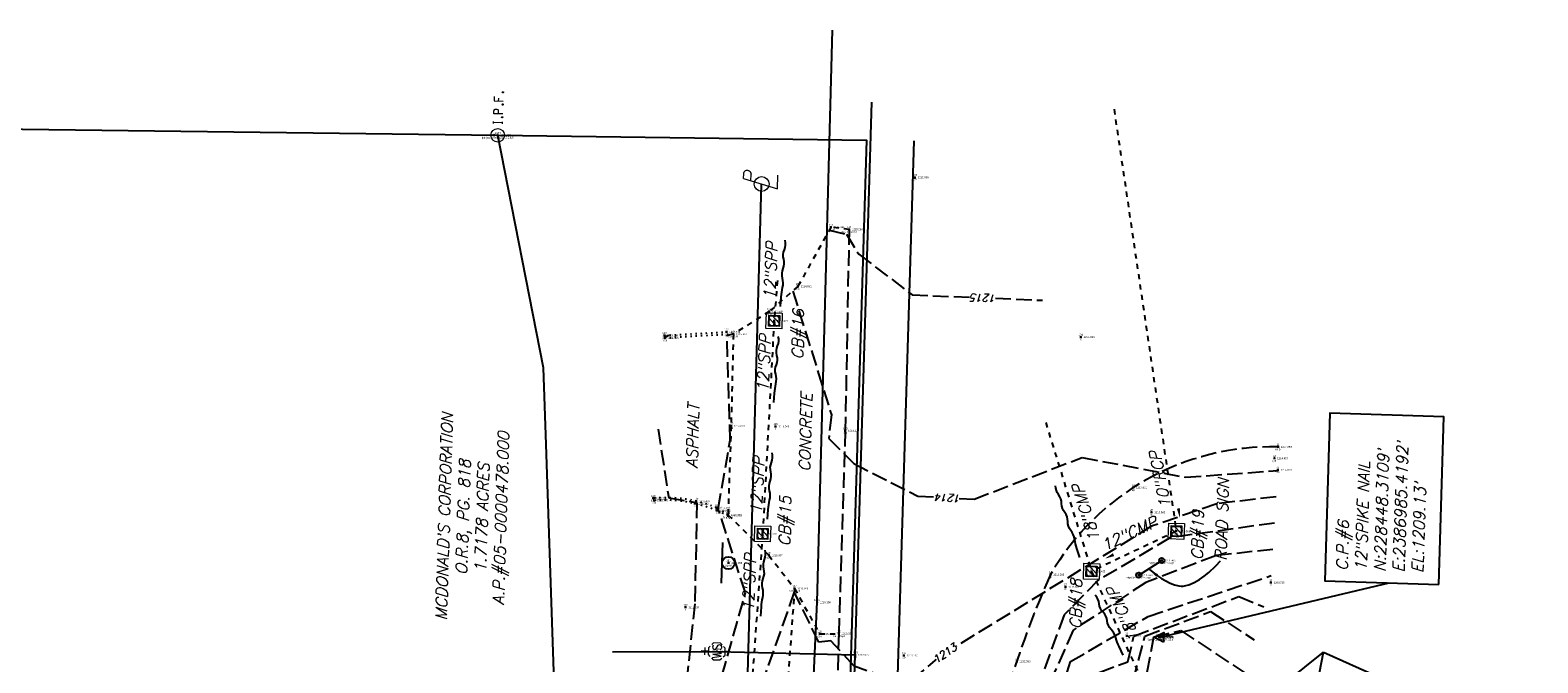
# Model space of a CAD drawing. Extents: x 2383805 to 2387584, y 226460 to 239380.
# Tile 47 of 49: x 2386747 to 2387065, y 228443 to 228577. Entities that reach past the tile are written whole.
import ezdxf
from ezdxf.enums import TextEntityAlignment as Align

# ---------------------------------------------------------------- set-up
doc = ezdxf.new("R2010")
doc.units = 0
doc.header["$LTSCALE"] = 20
doc.header["$MEASUREMENT"] = 0
doc.set_wipeout_variables(frame=1)
doc.header["$PDSIZE"] = 2
for name, pattern in [('cl20', [100, 5, -5, 80, -5, 5]), ('elecex', [0]), ('gasex', [0]), ('OhDOT_USTN1', [0.055, 0.014, -0.041]), ('OhDOT_USTN2', [0.11, 0.069, -0.041]), ('OhDOT_USTN3', [0.22, 0.165, -0.055]), ('OhDOT_USTN5', [0.11, 0.055, -0.055]), ('REDO_Drainage01', [1.6, 0.85, -0.75]), ('teleex', [0]), ('waterex', [0])]:
    doc.linetypes.add(name, pattern=pattern)
for name, color, linetype in [('DR_X_Cells', 151, 'OhDOT_USTN2'), ('DR_X_Storm_Sewer', 151, 'OhDOT_USTN5'), ('DR_X_Text', 7, 'Continuous'), ('DT_X_User_Label', 134, 'Continuous'), ('DV_X_Text', 7, 'Continuous'), ('PV_X_Curb', 120, 'OhDOT_USTN1'), ('PV_X_Driveway', 7, 'OhDOT_USTN5'), ('PV_X_EOP', 7, 'OhDOT_USTN3'), ('PV_X_Text', 7, 'Continuous'), ('RW_X_CL_20', 6, 'cl20'), ('RW_X_PARCEL', 6, 'Continuous'), ('SN_X_Private', 40, 'Continuous'), ('SN_X_Public', 3, 'Continuous'), ('SN_X_Text', 7, 'Continuous'), ('SV_P_Control_Cells_Set', 7, 'Continuous'), ('SV_X_Mon_Cells_Found', 7, 'Continuous'), ('SV_X_Shot_Marker', 2, 'Continuous'), ('SV_X_Text', 7, 'Continuous'), ('SV_X_Text_Description', 7, 'Continuous'), ('SV_X_Text_Elevation', 7, 'Continuous'), ('SV_X_Text_Name', 7, 'Continuous'), ('UT_X_Electric', 1, 'elecex'), ('UT_X_Electric_Cells', 1, 'Continuous'), ('UT_X_Gas', 2, 'gasex'), ('UT_X_Misc_Cells', 7, 'Continuous'), ('UT_X_Telecom', 30, 'teleex'), ('UT_X_Water', 133, 'waterex'), ('UT_X_Water_Cells', 133, 'Continuous')]:
    doc.layers.add(name, color=color, linetype=linetype)
doc.layers.add('DT_X_Contour_Major', color=132, linetype='OhDOT_USTN3', transparency=0.5)
doc.layers.add('DT_X_Contour_Minor', color=136, linetype='OhDOT_USTN3', transparency=0.5)
doc.styles.add('PTXT', font='TXT')
doc.styles.add('SHR', font='simplex.shx', dxfattribs={"oblique": 15})
doc.styles.get("Standard").update_dxf_attribs({"font": 'arialbd.ttf'})
doc.dimstyles.get("Standard").update_dxf_attribs({"dimtxt": 0.18, "dimasz": 0.18, "dimexe": 0.18, "dimexo": 0.0625, "dimgap": 0.09, "dimtad": 0, "dimtih": 1, "dimtoh": 1, "dimdec": 4, "dimzin": 0, "dimdsep": 46, "dimtxsty": 'Standard', "dimcen": 0.09, "dimadec": 0, "dimazin": 0, "dimtfac": 1, "dimtdec": 4, "dimtofl": 0, "dimtmove": 0, "dimatfit": 3, "dimfxl": 1, "dimtolj": 1, "dimtzin": 0, "dimarcsym": 0})

# ---------------------------------------------------------------- blocks, each defined once
blk = doc.blocks.new('SPT9')
at = {"color": 0, "linetype": 'Continuous'}
for p, q in [((-0.5, 0), (0.5, 0)), ((0, -0.5), (0, 0.5))]:
    blk.add_line(p, q, dxfattribs=at)
blk = doc.blocks.new('CB22B-X')
at = {"layer": 'Defpoints', "color": 20, "linetype": 'REDO_Drainage01', "lineweight": 0}
blk.add_lwpolyline([(-1, 1), (1, 1), (1, -1), (-1, -1), (-1, 1)], close=True, dxfattribs=at)
at = {"layer": 'DR_X_Cells', "color": 151, "linetype": 'Continuous', "lineweight": 0}
for p, q in [((-1.15, -0.61), (0.61, 1.15)), ((-1.15, 0.52), (-0.52, 1.15)), ((-0.55, -1.15), (1.15, 0.55)), ((0.58, -1.15), (1.15, -0.58))]:
    blk.add_line(p, q, dxfattribs=at)
at = {"layer": 'DR_X_Cells', "color": 151, "linetype": 'REDO_Drainage01', "lineweight": 0}
blk.add_lwpolyline([(-1.67, 1.67), (1.67, 1.67), (1.67, -1.67), (-1.67, -1.67), (-1.67, 1.67)], close=True, dxfattribs=at)
at = {"layer": 'DR_X_Cells', "color": 151, "linetype": 'Continuous', "lineweight": 0, "flags": 128}
blk.add_lwpolyline([(-1.15, 1.15), (1.15, 1.15), (1.15, -1.15), (-1.15, -1.15), (-1.15, 1.15)], close=True, dxfattribs=at)
blk = doc.blocks.new('CBS_CATCH BASIN RECTANGLE')
blk.add_blockref('CB22B-X', (0, 0))
blk = doc.blocks.new('SV-SIGN1')
blk.add_line((-0.432, 0.133), (0.432, 0.133))
blk.add_circle((0, 0), 0.133)
blk = doc.blocks.new('SPT8')
at = {"color": 0, "linetype": 'Continuous'}
blk.add_lwpolyline([(-0.5, -0.36), (0, 0.64), (0.5, -0.36)], close=True, dxfattribs=at)
blk = doc.blocks.new('WSS')
at = {"layer": 'UT_X_Water_Cells', "color": 133, "linetype": 'Continuous', "lineweight": 0}
for p, q in [((0, 0.074), (0, 0.138)), ((0.032, 0.106), (-0.032, 0.106)), ((0.02, 0.008), (0.055, -0.01))]:
    blk.add_line(p, q, dxfattribs=at)
at = {"layer": 'UT_X_Water_Cells', "color": 133, "linetype": 'Continuous', "lineweight": 0, "flags": 128}
for points in [[(-0.059, 0.045), (-0.074, 0.03), (-0.074, -0.03), (-0.059, -0.045)], [(-0.055, 0.035), (-0.041, -0.041), (-0.027, 0.035), (-0.013, -0.041), (0.001, 0.035)], [(0.045, 0.059), (0.03, 0.074), (-0.03, 0.074), (-0.045, 0.059)], [(0.059, -0.045), (0.074, -0.03), (0.074, 0.03), (0.059, 0.045)], [(-0.045, -0.059), (-0.03, -0.074), (0.03, -0.074), (0.045, -0.059)]]:
    blk.add_lwpolyline(points, dxfattribs=at)
at = {"layer": 'UT_X_Water_Cells', "color": 133, "linetype": 'Continuous', "lineweight": 0, "extrusion": (0, 0, -1)}
for centre, radius, start, end in [((-0.028, 0.02), 0.0135, 303.6324, 53.7413), ((-0.039, -0.005), 0.04, 61.3463, 118.6537), ((-0.037, -0.009), 0.0316, 235.6037, 316.3305), ((-0.044, -0.022), 0.017, 132.0642, 228.5117)]:
    blk.add_arc(centre, radius, start, end, dxfattribs=at)
blk = doc.blocks.new('PLP')
at = {"layer": 'UT_X_Misc_Cells', "color": 1, "linetype": 'Continuous', "lineweight": 0}
for p, q in [((0.043, 0.16), (0.085, 0.16)), ((0.026, 0.096), (0.085, 0.096))]:
    blk.add_line(p, q, dxfattribs=at)
at = {"layer": 'UT_X_Misc_Cells', "color": 1, "linetype": 'Continuous', "lineweight": 0, "flags": 128}
blk.add_lwpolyline([(0.043, 0.16), (-0.037, -0.14), (0.083, -0.14)], dxfattribs=at)
at = {"layer": 'UT_X_Misc_Cells', "color": 1, "linetype": 'Continuous', "lineweight": 0}
blk.add_circle((0, 0), 0.065, dxfattribs=at)
at = {"layer": 'UT_X_Misc_Cells', "color": 1, "linetype": 'Continuous', "lineweight": 0, "extrusion": (0, 0, -1)}
blk.add_arc((-0.086, 0.128), 0.0319, 88.8767, 271.1233, dxfattribs=at)
blk = doc.blocks.new('IPID')
at = {"layer": 'SV_X_Mon_Cells_Found', "color": 2, "linetype": 'Continuous', "lineweight": 0}
blk.add_line((0, 0.006), (0, -0.038), dxfattribs=at)
at = {"layer": 'SV_X_Mon_Cells_Found', "color": 2, "linetype": 'Continuous', "lineweight": 0, "flags": 128}
for points in [[(0.102, 0.04), (0.119, 0.04)], [(0.11, -0.04), (0.11, 0.04)], [(0.189, -0.04), (0.189, 0.04), (0.215, 0.04), (0.218, 0.039), (0.222, 0.038), (0.223, 0.037), (0.225, 0.036), (0.227, 0.032), (0.229, 0.029), (0.23, 0.024), (0.23, 0.017), (0.229, 0.014), (0.228, 0.01), (0.226, 0.006), (0.224, 0.004), (0.222, 0.003), (0.219, 0.002), (0.215, 0.001), (0.189, 0.001)], [(0.339, 0.04), (0.301, 0.04), (0.301, -0.04)], [(0.301, 0.001), (0.328, 0.001)], [(0.102, -0.04), (0.119, -0.04)], [(0.158, -0.029), (0.161, -0.029), (0.163, -0.031), (0.164, -0.033), (0.164, -0.036), (0.163, -0.039), (0.161, -0.04), (0.158, -0.04), (0.157, -0.039), (0.155, -0.036), (0.155, -0.033), (0.157, -0.031), (0.158, -0.029)], [(0.271, -0.029), (0.273, -0.029), (0.275, -0.031), (0.277, -0.033), (0.277, -0.036), (0.275, -0.039), (0.273, -0.04), (0.271, -0.04), (0.269, -0.039), (0.267, -0.036), (0.267, -0.033), (0.269, -0.031), (0.271, -0.029)], [(0.378, -0.029), (0.381, -0.029), (0.383, -0.031), (0.384, -0.033), (0.384, -0.036), (0.383, -0.039), (0.381, -0.04), (0.378, -0.04), (0.377, -0.039), (0.375, -0.036), (0.375, -0.033), (0.377, -0.031), (0.378, -0.029)]]:
    blk.add_lwpolyline(points, dxfattribs=at)
at = {"layer": 'SV_X_Mon_Cells_Found', "color": 2, "linetype": 'Continuous', "lineweight": 0}
for centre, radius in [((0, 0), 0.06), ((0, 0.033), 0.008)]:
    blk.add_circle(centre, radius, dxfattribs=at)

msp = doc.modelspace()

# ---------------------------------------------------------------- linework, layer by layer
at = {"layer": 'DR_X_Storm_Sewer'}
for p, q in [((2386975.64, 228559.86), (2386988.81, 228470.7)), ((2386904.47, 228523.65), (2386903.78, 228515.16)), ((2386903.78, 228515.16), (2386901.35, 228470.16)), ((2386961.2, 228493.68), (2386970.89, 228462.23)), ((2386901.35, 228470.16), (2386892.18, 228342.01)), ((2386988.81, 228470.7), (2386970.89, 228462.23)), ((2386970.89, 228462.23), (2387000.37, 228398.43))]:
    msp.add_line(p, q, dxfattribs=at)
at = {"layer": 'DR_X_Text'}
for points, format in [([(2386905.15, 228518.2), (2386905.28, 228520.2, -0.041595), (2386905.58, 228522.18, 0.125362), (2386905.55, 228524.19, -0.167832), (2386905.69, 228526.19, 0.167832), (2386905.82, 228528.18, -0.167832), (2386905.95, 228530.18, 0.167832), (2386906.09, 228532.17, 0.167832)], "xyb"), ([(2386903.72, 228497.89), (2386903.86, 228499.89, -0.041595), (2386904.16, 228501.87, 0.125362), (2386904.12, 228503.88, -0.167832), (2386904.26, 228505.88, 0.167832), (2386904.39, 228507.87, -0.167832), (2386904.53, 228509.87, 0.167832), (2386904.66, 228511.86, 0.167832)], "xyb"), ([(2386902.41, 228473.28), (2386902.54, 228475.27, -0.041595), (2386902.84, 228477.26, 0.125362), (2386902.81, 228479.27, -0.167832), (2386902.94, 228481.26, 0.167832), (2386903.08, 228483.26, -0.167832), (2386903.21, 228485.25, 0.167832), (2386903.34, 228487.25, 0.167832)], "xyb"), ([(2386989.55, 228473.54, 0, 0.667, 0), (2386989.25, 228475.52, 0, 0, -0.041595), (2386989.11, 228477.52, 0, 0, 0.125362), (2386988.65, 228479.48, 0, 0, -0.167832), (2386988.35, 228481.45, 0, 0, 0.167832), (2386988.04, 228483.43, 0, 0, -0.167832), (2386987.74, 228485.41, 0, 0, -0.167832)], "xyseb"), ([(2386968.44, 228465.18), (2386967.79, 228467.07, -0.041595), (2386967.31, 228469.02, 0.125362), (2386966.51, 228470.86, -0.167832), (2386965.86, 228472.76, 0.167832), (2386965.22, 228474.65, -0.167832), (2386964.57, 228476.54, 0.167832), (2386963.93, 228478.44, -0.167832), (2386963.29, 228480.33, -0.167832)], "xyb"), ([(2386973.73, 228464.92, 0, 0.667, 0), (2386975.54, 228465.76, 0, 0, -0.041595), (2386977.43, 228466.45, 0, 0, 0.125362), (2386979.17, 228467.45, 0, 0, -0.167832), (2386980.99, 228468.29, 0, 0, 0.167832), (2386982.8, 228469.13, 0, 0, -0.167832), (2386984.61, 228469.97, 0, 0, -0.167832)], "xyseb"), ([(2386900.95, 228452.74), (2386901.08, 228454.73, -0.041595), (2386901.38, 228456.72, 0.125362), (2386901.35, 228458.72, -0.167832), (2386901.48, 228460.72, 0.167832), (2386901.62, 228462.72, -0.167832), (2386901.75, 228464.71, 0.167832), (2386901.88, 228466.71, 0.167832)], "xyb"), ([(2386977.55, 228444.51), (2386976.71, 228446.32, -0.041595), (2386976.02, 228448.21, 0.125362), (2386975.02, 228449.95, -0.167832), (2386974.18, 228451.76, 0.167832), (2386973.34, 228453.58, -0.167832), (2386972.49, 228455.39, 0.167832), (2386971.65, 228457.2, 0.167832)], "xyb")]:
    msp.add_lwpolyline(points, format=format, dxfattribs=at)
at = {"layer": 'DT_X_Contour_Major'}
for points, elevation in [([(2386915.44, 228534.32), (2386919.06, 228533.48), (2386921.66, 228529.27), (2386932.97, 228520.64), (2386960.52, 228519.51)], 1215), ([(2386880.61, 228511.63), (2386881.55, 228512.14)], 1215), ([(2386879.27, 228492.26), (2386881.49, 228477.78), (2386887.46, 228476.74), (2386887.02, 228455.39), (2386883.25, 228420.4), (2386884.04, 228417.41), (2386881.64, 228412.8), (2386878.09, 228375.71)], 1215), ([(2386880.82, 228324.28), (2386882.3, 228325.08), (2386881.93, 228331.78), (2386886.94, 228337.85), (2386888.17, 228345.77), (2386899.92, 228375.14), (2386905.34, 228350.56), (2386906.96, 228349.71), (2386911.1, 228353.23), (2386927.95, 228344.45), (2386938.53, 228349.95), (2386944.14, 228355.69), (2386950.06, 228379.74), (2386955.67, 228370.94), (2386961.8, 228428.33), (2386966.45, 228443.16), (2386982.85, 228452.72), (2387008.88, 228461.33)], 1210)]:
    msp.add_lwpolyline(points, dxfattribs=dict(at, elevation=elevation))
at = {"layer": 'DT_X_Contour_Minor'}
for points, elevation in [([(2386907.71, 228521.46), (2386915.9, 228495.28), (2386915.32, 228490.27), (2386920.64, 228484.99), (2386934.15, 228478.14), (2386946.04, 228477.46), (2386968.89, 228486.3), (2386990.75, 228482.12), (2387010.25, 228483.52)], 1214), ([(2386879.18, 228353.69), (2386880.53, 228359.35), (2386879.21, 228372.45), (2386883.73, 228389.24), (2386885.06, 228402.9), (2386889.72, 228417.3), (2386888.56, 228419.33), (2386889.17, 228427.35), (2386897.7, 228457.7), (2386891.96, 228475.47), (2386894.49, 228489.96), (2386893.81, 228512.03), (2386895.01, 228512.4)], 1214), ([(2387009.91, 228477.98), (2386997.37, 228476.52), (2386983.58, 228471.75), (2386938.77, 228444.24), (2386931.69, 228438.27), (2386920.73, 228442.18), (2386915.8, 228447.58), (2386913.22, 228447.24), (2386908.05, 228457.92), (2386893.89, 228417.8), (2386881.69, 228368.02), (2386882.43, 228354.03), (2386879.82, 228348.27)], 1213), ([(2387009.57, 228472.43), (2386987.59, 228469.36), (2386972.25, 228460.3), (2386965.08, 228453.03), (2386956.44, 228429.33), (2386947.38, 228419.21), (2386929.61, 228404.11), (2386917.16, 228411.35), (2386906.26, 228431.66), (2386901.41, 228417.76), (2386899.31, 228416.3), (2386889.78, 228381.9), (2386885.43, 228353.39), (2386880.46, 228342.84)], 1212), ([(2387009.22, 228466.88), (2386997.11, 228465.54), (2386982.37, 228459.9), (2386966.98, 228449.79), (2386961.35, 228437.01), (2386956.37, 228414.09), (2386955.23, 228399.82), (2386953.02, 228403.25), (2386949.5, 228401.07), (2386944.05, 228385.19), (2386929.08, 228372.59), (2386914.24, 228378.95), (2386904.39, 228394.77), (2386902.86, 228391.97), (2386900.67, 228395.15), (2386898.92, 228393.09), (2386888.46, 228357.56), (2386888.75, 228353.86), (2386881.1, 228337.42)], 1211), ([(2386968.38, 228439.32), (2386978.58, 228443.15), (2386979.81, 228448.56), (2387002.01, 228456.91), (2387007.31, 228454.74)], 1209), ([(2386872.53, 228207.26), (2386884.37, 228212.45), (2386889.68, 228246.6), (2386897.72, 228272.96), (2386893.96, 228283.53), (2386904.36, 228302.55), (2386912.19, 228299.81), (2386926.54, 228289.97), (2386941.14, 228296.5), (2386947.75, 228321.76), (2386950.02, 228313.43), (2386952.55, 228313.91), (2386956.99, 228323.55), (2386969.3, 228407.53), (2386972.6, 228421.76), (2386971.58, 228433.36), (2386978.61, 228434.87), (2386982.16, 228448.57), (2386996.06, 228453.72), (2387005.29, 228447.77)], 1208), ([(2386874.96, 228202.09), (2386885.65, 228207.71), (2386888.47, 228213.3), (2386893.05, 228240.86), (2386906.35, 228275.64), (2386926.82, 228264.15), (2386940.18, 228270.37), (2386947.7, 228293.77), (2386950.87, 228292.09), (2386961.53, 228311.6), (2386963.02, 228335.37), (2386970.23, 228376.33), (2386973.48, 228407.04), (2386979.55, 228427.68), (2386982.7, 228429.84), (2386980.96, 228432.32), (2386984.08, 228448.42), (2386989.76, 228449.74), (2387003.28, 228440.8)], 1207)]:
    msp.add_lwpolyline(points, dxfattribs=dict(at, elevation=elevation))
at = {"layer": 'DV_X_Text'}
msp.add_line((2386637.16, 228557.1), (2386845.34, 228554.36), dxfattribs=at)
at = {"layer": 'DV_X_Text', "elevation": 1234.64}
msp.add_lwpolyline([(2386845.34, 228554.36), (2386923.34, 228553.33), (2386917.63, 228365.42), (2386719.83, 228374.32), (2386718.78, 228340.03), (2386640.67, 228343.55), (2386652.47, 228317.33), (2386643.09, 228313.39), (2386665.96, 228247.52), (2386618.34, 228240.65), (2386607.46, 228272.12), (2386557.32, 228390.38), (2386520.56, 228429.49)], dxfattribs=at)
at = {"layer": 'PV_X_Curb'}
for points in [[(2386880.58, 228512.09), (2386893.7, 228512.82)], [(2386895.16, 228512.35), (2386880.65, 228511.52)]]:
    msp.add_lwpolyline(points, dxfattribs=at)
for points in [[(2386894.03, 228474.15, 0.04661), (2386891.6, 228475.66, 0.124169), (2386878.23, 228477.66)], [(2386894.04, 228473.96, 0.023354), (2386891.69, 228475.06, 0.11298), (2386878.42, 228477.23)]]:
    msp.add_lwpolyline(points, format="xyb", dxfattribs=at)
at = {"layer": 'PV_X_Driveway'}
for points in [[(2386919.63, 228534.49), (2386915.79, 228534.95), (2386908.81, 228522.43), (2386902.76, 228517.12), (2386895.16, 228512.35), (2386894.69, 228492.98), (2386894.03, 228474.15), (2386902.65, 228465.63), (2386908.1, 228458.61), (2386913.42, 228449.01), (2386917.45, 228449.07)], [(2386908.1, 228458.61), (2386905.05, 228417.22), (2386904.1, 228385.22), (2386907.27, 228356.25), (2386905.6, 228348.12), (2386899.28, 228342.19), (2386890.64, 228337.75), (2386877.52, 228332.15), (2386868.65, 228329.91)]]:
    msp.add_lwpolyline(points, dxfattribs=at)
at = {"layer": 'PV_X_EOP'}
msp.add_lwpolyline([(2386919.63, 228534.49), (2386918.82, 228491.94), (2386917.45, 228449.07), (2386915.61, 228384.79), (2386915.23, 228356.29), (2386913.98, 228311.14), (2386912.77, 228268.11), (2386912.15, 228251.63), (2386911.46, 228226.57), (2386911.08, 228198.42), (2386908.79, 228150.5), (2386906.65, 228115.62), (2386905.3, 228085.02), (2386904.79, 228042.54), (2386903.88, 228002.52), (2386903.31, 227982.91), (2386901.68, 227936.55)], dxfattribs=at)
msp.add_lwpolyline([(2386931.43, 227957.67), (2386932.18, 227988.35), (2386932.61, 228011.76), (2386934.05, 228058.02), (2386935.08, 228094.72), (2386936.18, 228133.41), (2386936.19, 228146.5), (2386937.5, 228215.47), (2386939.66, 228253.72), (2386941.05, 228298.36), (2386942.74, 228344.01), (2386944.25, 228384.41), (2386947.93, 228416.6, -0.054613), (2386962.2, 228461.54, -0.274647), (2387010.33, 228488.52)], format="xyb", dxfattribs=at)
at = {"layer": 'RW_X_CL_20', "color": 3}
msp.add_line((2386881.14, 226843.48), (2386933.38, 228553.2), dxfattribs=at)
at = {"layer": 'RW_X_PARCEL'}
msp.add_lwpolyline([(2386894.95, 228278.06), (2386886.8, 228305.27), (2386874.29, 228321.63), (2386866.29, 228321.91), (2386861.29, 228322.08), (2386859.73, 228367.72), (2386858.79, 228395.16), (2386855.57, 228489.06), (2386855.02, 228505.24), (2386845.34, 228554.36)], dxfattribs=at)
at = {"layer": 'SN_X_Public'}
msp.add_line((2386980.88, 228461.43), (2386985.74, 228464.52), dxfattribs=at)
for centre in [(2386985.74, 228464.52), (2386980.88, 228461.43)]:
    msp.add_circle(centre, 0.546, dxfattribs=at)
at = {"layer": 'SN_X_Text'}
msp.add_lwpolyline([(2386983.16, 228462.59), (2386984.86, 228461.27), (2386985.67, 228460.73), (2386986.57, 228460.2), (2386987.5, 228459.72), (2386988.45, 228459.35), (2386989.37, 228459.14), (2386989.81, 228459.1), (2386990.23, 228459.12), (2386990.83, 228459.23), (2386991.42, 228459.39), (2386992.58, 228459.87), (2386993.69, 228460.5), (2386994.73, 228461.22), (2386995.67, 228461.98), (2386997.17, 228463.4), (2386998.13, 228464.46)], dxfattribs=at)
msp.add_solid([(2386984.94, 228461.63), (2386984.54, 228461.11), (2386983.16, 228462.59)], dxfattribs=at)
at = {"layer": 'SV_X_Shot_Marker'}
for p in [(2386845.34, 228554.36, 1234.64), (2386933.55, 228545.47, 1215.59), (2386915.79, 228534.95, 1215.05), (2386919.63, 228534.49, 1215.07), (2386908.81, 228522.43, 1214.09), (2386902.76, 228517.12, 1213.59), (2386903.78, 228515.16, 1213.42), (2386880.58, 228512.09, 1215.04), (2386880.65, 228511.52, 1214.62), (2386893.7, 228512.82, 1214.55), (2386895.16, 228512.35, 1213.94), (2386968.61, 228511.73, 1214.82), (2386894.69, 228492.98, 1214.02), (2386904.08, 228492.85, 1213.55), (2386918.82, 228491.94, 1214.14), (2387009.53, 228486.11, 1214.43), (2387010.33, 228488.52, 1214.65), (2387010.26, 228483.68, 1214.03), (2386979.71, 228479.93, 1213.86), (2386878.23, 228477.66, 1215.29), (2386878.42, 228477.23, 1215.77), (2386887, 228476.54, 1215.03), (2386887.29, 228477.06, 1214.48), (2386891.6, 228475.66, 1214.02), (2386891.69, 228475.06, 1214.62), (2386894.03, 228474.15, 1213.84), (2386894.04, 228473.96, 1213.83), (2386983.56, 228474.71, 1213.55), (2386901.35, 228470.16, 1213.38), (2386988.81, 228470.7, 1212.06), (2386894.13, 228464, 1214.06), (2386902.65, 228465.63, 1213.31), (2386985.74, 228464.52, 1211.4), (2386962.2, 228461.54, 1213.2), (2386970.89, 228462.23, 1212.42), (2386980.88, 228461.43, 1211.37), (2386908.1, 228458.61, 1213.03), (2386965.39, 228458.97, 1212.87), (2387008.79, 228459.86, 1209.73), (2386885.05, 228454.65, 1215.2), (2386912.85, 228455.7, 1213.11), (2386913.42, 228449.01, 1213.08), (2386917.45, 228449.07, 1213.07), (2386978.38, 228448.61, 1209.67), (2386985.16, 228448.38, 1206.51), (2386985.16, 228448.38, 1206.5), (2386985.41, 228448.31, 1208.95), (2386985.42, 228448.31, 1209.13), (2386891.66, 228445.31, 1213.58), (2386920.94, 228444.6, 1213.08), (2386931.21, 228444.45, 1213.19), (2386955.07, 228443.21, 1212.57)]:
    msp.add_point(p, dxfattribs=at)
at = {"layer": 'SV_X_Text'}
msp.add_lwpolyline([(2387044.28, 228459.45), (2387045.38, 228494.91), (2387021.27, 228495.66), (2387020.17, 228460.2)], close=True, dxfattribs=at)
at = {"layer": 'UT_X_Electric'}
for p, q in [((2386895.59, 228345.16), (2386901.14, 228544.06)), ((2386895.59, 228345.16), (2387019.91, 228445.19)), ((2387019.91, 228445.19), (2387180.62, 228373.28))]:
    msp.add_line(p, q, dxfattribs=at)
at = {"layer": 'UT_X_Gas'}
msp.add_lwpolyline([(2386916.94, 227409.77), (2386923.41, 227588.03), (2386921.22, 227663.68), (2386889.8, 227664.52), (2386889.74, 227692.21), (2386892.17, 227791.41), (2386893.93, 227848.7), (2386895.88, 227935.14), (2386896.79, 227978.35), (2386895.75, 227994.96), (2386895.64, 228001.82), (2386892.23, 228028.46), (2386891.09, 228085.02), (2386889.82, 228117.56), (2386890.9, 228148.98), (2386895.18, 228216.93), (2386894.99, 228254.95), (2386895.61, 228271.13), (2386888.8, 228326.76), (2386908.37, 228336.45), (2386909.93, 228390.76), (2386912.85, 228455.7), (2386916.12, 228576.57)], dxfattribs=at)
at = {"layer": 'UT_X_Telecom'}
msp.add_lwpolyline([(2386893.32, 228259.39), (2386981.09, 228244.62), (2387019.91, 228445.19)], dxfattribs=at)
at = {"layer": 'UT_X_Water'}
for points in [[(2386888.3, 227204.2), (2386891.45, 227317.03), (2386892.9, 227357.99), (2386893.99, 227413.83), (2386898.2, 227601.78), (2386903.36, 227821.93), (2386909.01, 227984.95), (2386909.14, 227987.42), (2386909.55, 228007.46), (2386910.79, 228052.37), (2386910.91, 228053.54), (2386918.15, 228362.9), (2386918.49, 228364.85), (2386920.94, 228444.6), (2386924.42, 228561.37)], [(2386869.61, 228445.24), (2386891.66, 228445.31), (2386920.94, 228444.6)]]:
    msp.add_lwpolyline(points, dxfattribs=at)

# ---------------------------------------------------------------- block references
at = {"layer": 'DR_X_Cells', "rotation": 88.23333334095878}
for p in [(2386903.78, 228515.16, 1213.42), (2386901.35, 228470.16, 1213.38), (2386988.81, 228470.7, 1212.06), (2386970.89, 228462.23, 1212.42)]:
    msp.add_blockref('CBS_CATCH BASIN RECTANGLE', p, dxfattribs=at)
at = {"layer": 'SN_X_Private', "xscale": 10, "yscale": 10, "zscale": 10, "rotation": 88.23333334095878}
msp.add_blockref('SV-SIGN1', (2386894.13, 228464, 1214.06), dxfattribs=at)
at = {"layer": 'SV_P_Control_Cells_Set', "xscale": 2, "yscale": 2, "zscale": 2, "rotation": 88.23333334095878}
msp.add_blockref('SPT8', (2386985.42, 228448.31, 1209.13), dxfattribs=at)
at = {"layer": 'SV_X_Mon_Cells_Found', "xscale": 24, "yscale": 24, "zscale": 24, "rotation": 88.23333334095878}
msp.add_blockref('IPID', (2386845.34, 228554.36), dxfattribs=at)
at = {"layer": 'SV_X_Shot_Marker', "xscale": 0.4, "yscale": 0.4, "zscale": 0.4}
for p in [(2386845.34, 228554.36, 1234.64), (2386933.55, 228545.47, 1215.59), (2386915.79, 228534.95, 1215.05), (2386919.63, 228534.49, 1215.07), (2386908.81, 228522.43, 1214.09), (2386902.76, 228517.12, 1213.59), (2386903.78, 228515.16, 1213.42), (2386880.58, 228512.09, 1215.04), (2386880.65, 228511.52, 1214.62), (2386893.7, 228512.82, 1214.55), (2386895.16, 228512.35, 1213.94), (2386968.61, 228511.73, 1214.82), (2386894.69, 228492.98, 1214.02), (2386904.08, 228492.85, 1213.55), (2386918.82, 228491.94, 1214.14), (2387009.53, 228486.11, 1214.43), (2387010.33, 228488.52, 1214.65), (2387010.26, 228483.68, 1214.03), (2386979.71, 228479.93, 1213.86), (2386878.23, 228477.66, 1215.29), (2386878.42, 228477.23, 1215.77), (2386887, 228476.54, 1215.03), (2386887.29, 228477.06, 1214.48), (2386891.6, 228475.66, 1214.02), (2386891.69, 228475.06, 1214.62), (2386894.03, 228474.15, 1213.84), (2386894.04, 228473.96, 1213.83), (2386983.56, 228474.71, 1213.55), (2386901.35, 228470.16, 1213.38), (2386988.81, 228470.7, 1212.06), (2386894.13, 228464, 1214.06), (2386902.65, 228465.63, 1213.31), (2386985.74, 228464.52, 1211.4), (2386962.2, 228461.54, 1213.2), (2386970.89, 228462.23, 1212.42), (2386980.88, 228461.43, 1211.37), (2386908.1, 228458.61, 1213.03), (2386965.39, 228458.97, 1212.87), (2387008.79, 228459.86, 1209.73), (2386885.05, 228454.65, 1215.2), (2386912.85, 228455.7, 1213.11), (2386913.42, 228449.01, 1213.08), (2386917.45, 228449.07, 1213.07), (2386978.38, 228448.61, 1209.67), (2386985.16, 228448.38, 1206.51), (2386985.16, 228448.38, 1206.5), (2386985.41, 228448.31, 1208.95), (2386985.42, 228448.31, 1209.13), (2386891.66, 228445.31, 1213.58), (2386920.94, 228444.6, 1213.08), (2386931.21, 228444.45, 1213.19), (2386955.07, 228443.21, 1212.57)]:
    msp.add_blockref('SPT9', p, dxfattribs=at)
at = {"layer": 'UT_X_Electric_Cells', "xscale": 24, "yscale": 24, "zscale": 24, "rotation": 88.23333334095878}
msp.add_blockref('PLP', (2386901.14, 228544.06, 1195.9), dxfattribs=at)
at = {"layer": 'UT_X_Water_Cells', "xscale": 24, "yscale": 24, "zscale": 24, "rotation": 88.23333334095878}
msp.add_blockref('WSS', (2386891.66, 228445.31), dxfattribs=at)

# ---------------------------------------------------------------- texts
at = {"layer": 'DR_X_Text', "style": 'SHR', "oblique": 15}
for s, rotation, p in [('12"SPP', 87.2422, (2386903.95, 228519.62)), ('CB#16', 89.0881, (2386909.93, 228507)), ('12"SPP', 87.2422, (2386902.53, 228500.08)), ('10"RCP', 100.7475, (2386987.72, 228475.8)), ('12"SPP', 87.2422, (2386901.16, 228474.29)), ('18"CMP', 107.3164, (2386972.75, 228468.95)), ('CB#15', 89.0881, (2386907.18, 228467.53)), ('12"CMP', 25.0532, (2386973.64, 228466.48)), ('CB#19', 89.0881, (2386994.42, 228464.62)), ('12"SPP', 87.2422, (2386899.42, 228453.77)), ('CB#18', 89.0881, (2386968.68, 228450.03)), ('18"CMP', 113.7935, (2386981.25, 228447.89))]:
    msp.add_text(s, height=2.4, rotation=rotation, dxfattribs=at).set_placement(p)
at = {"layer": 'DV_X_Text', "insert": (2386832.83, 228473.84, 1202.93), "char_height": 2.4, "attachment_point": 2, "rotation": 88.2333, "style": 'SHR'}
msp.add_mtext_dynamic_manual_height_columns("MCDONALD'S CORPORATION\\PO.R.8, PG. 818\\P1.7178 ACRES\\PA.P.#05-0000478.000", width=50.7315, gutter_width=12, heights=[0], dxfattribs=at)
at = {"layer": 'PV_X_Text', "char_height": 2.4, "attachment_point": 1, "rotation": 88.2333, "style": 'SHR'}
for s, insert in [('CONCRETE', (2386908.99, 228483.37)), ('ASPHALT', (2386885.16, 228484.1))]:
    msp.add_mtext_dynamic_manual_height_columns(s, width=44.2227, gutter_width=12, heights=[0], dxfattribs=dict(at, insert=insert))
at = {"layer": 'SN_X_Text', "insert": (2386997.01, 228464.52), "char_height": 2.4, "attachment_point": 1, "rotation": 88.2333, "style": 'SHR'}
msp.add_mtext_dynamic_manual_height_columns('ROAD SIGN', width=30.4913, gutter_width=12, heights=[0], dxfattribs=at)
at = {"layer": 'SV_X_Text', "insert": (2387031.81, 228462.14), "char_height": 2.4, "attachment_point": 4, "rotation": 88.2333, "style": 'SHR'}
msp.add_mtext('C.P.#6\\P12"SPIKE NAIL\\PN:228448.3109\'^JE:2386985.4192\'^JEL:1209.13\'', dxfattribs=at)
at = {"layer": 'SV_X_Text_Description', "style": 'PTXT'}
for s, p in [('Ipid)dg bohning,310,7,0,6,5', (2386845.34, 228553.66, 1234.64)), ('CP', (2386933.55, 228544.77, 1215.59)), ('con bl', (2386915.79, 228534.25, 1215.05)), ('ep1 bl/con bl', (2386919.63, 228533.79, 1215.07)), ('con', (2386908.81, 228521.73, 1214.09)), ('con', (2386902.76, 228516.42, 1213.59)), ('cbs', (2386903.78, 228514.46, 1213.42)), ('fc el', (2386880.65, 228510.82, 1214.62)), ('c el', (2386880.58, 228511.39, 1215.04)), ('c bl', (2386893.7, 228512.12, 1214.55)), ('con/fc bl', (2386895.16, 228511.65, 1213.94)), ('x', (2386968.61, 228511.03, 1214.82)), ('con', (2386894.69, 228492.28, 1214.02)), ('x', (2386904.08, 228492.15, 1213.55)), ('ep1', (2386918.82, 228491.24, 1214.14)), ('grlt', (2387009.53, 228485.41, 1214.43)), ('ep bl', (2387010.33, 228487.82, 1214.65)), ('tb bl', (2387010.26, 228482.98, 1214.03)), ('ep', (2386979.71, 228479.23, 1213.86)), ('fc bl', (2386878.23, 228476.96, 1215.29)), ('c bl', (2386878.42, 228476.53, 1215.77)), ('c', (2386887, 228475.84, 1215.03)), ('fc', (2386887.29, 228476.36, 1214.48)), ('fc', (2386891.6, 228474.96, 1214.02)), ('c', (2386891.69, 228474.36, 1214.62)), ('fc el/con', (2386894.03, 228473.45, 1213.84)), ('c el', (2386894.04, 228473.26, 1213.83)), ('tb', (2386983.56, 228474.01, 1213.55)), ('cbs', (2386901.35, 228469.46, 1213.38)), ('cbs', (2386988.81, 228470, 1212.06)), ('signpr', (2386894.13, 228463.3, 1214.06)), ('con', (2386902.65, 228464.93, 1213.31)), ('sign)2post traffic sign', (2386985.74, 228463.82, 1211.4)), ('ep', (2386962.2, 228460.84, 1213.2)), ('cbs', (2386970.89, 228461.53, 1212.42)), ('sign)2post traffic sign', (2386980.88, 228460.73, 1211.37)), ('con/gvl bl', (2386908.1, 228457.91, 1213.03)), ('tb', (2386965.39, 228458.27, 1212.87)), ('x', (2387008.79, 228459.16, 1209.73)), ('x', (2386885.05, 228453.95, 1215.2)), ('gl', (2386912.85, 228455, 1213.11)), ('con', (2386913.42, 228448.31, 1213.08)), ('con el/ep1', (2386917.45, 228448.37, 1213.07)), ('x', (2386978.38, 228447.91, 1209.67)), ('Spike Cp6,660,9,0,5,8', (2386985.42, 228447.61, 1209.13)), ('PT6', (2386985.41, 228447.61, 1208.95)), ('x', (2386985.16, 228447.68, 1206.5)), ('x', (2386985.16, 228447.68, 1206.51)), ('wsv ne', (2386891.66, 228444.61, 1213.58)), ('wlt', (2386920.94, 228443.9, 1213.08)), ('CP', (2386931.21, 228443.75, 1213.19))]:
    msp.add_text(s, height=0.4, dxfattribs=at).set_placement(p, align=Align.CENTER)
at = {"layer": 'SV_X_Text_Elevation', "style": 'PTXT'}
for s, p in [('1234.638', (2386845.94, 228554.16, 1234.64)), ('1215.590', (2386934.15, 228545.27, 1215.59)), ('1215.048', (2386916.39, 228534.75, 1215.05)), ('1215.065', (2386920.23, 228534.29, 1215.07)), ('1214.092', (2386909.41, 228522.23, 1214.09)), ('1213.590', (2386903.36, 228516.92, 1213.59)), ('1213.421', (2386904.38, 228514.96, 1213.42)), ('1215.036', (2386881.18, 228511.89, 1215.04)), ('1214.615', (2386881.25, 228511.32, 1214.62)), ('1214.549', (2386894.3, 228512.62, 1214.55)), ('1213.937', (2386895.76, 228512.15, 1213.94)), ('1214.823', (2386969.21, 228511.53, 1214.82)), ('1214.023', (2386895.29, 228492.78, 1214.02)), ('1213.548', (2386904.68, 228492.65, 1213.55)), ('1214.139', (2386919.42, 228491.74, 1214.14)), ('1214.427', (2387010.13, 228485.91, 1214.43)), ('1214.654', (2387010.93, 228488.32, 1214.65)), ('1214.029', (2387010.86, 228483.48, 1214.03)), ('1213.861', (2386980.31, 228479.73, 1213.86)), ('1215.292', (2386878.83, 228477.46, 1215.29)), ('1215.772', (2386879.02, 228477.03, 1215.77)), ('1215.032', (2386887.6, 228476.34, 1215.03)), ('1214.476', (2386887.89, 228476.86, 1214.48)), ('1214.019', (2386892.2, 228475.46, 1214.02)), ('1214.622', (2386892.29, 228474.86, 1214.62)), ('1213.839', (2386894.63, 228473.95, 1213.84)), ('1213.828', (2386894.64, 228473.76, 1213.83)), ('1213.553', (2386984.16, 228474.51, 1213.55)), ('1213.379', (2386901.95, 228469.96, 1213.38)), ('1212.063', (2386989.41, 228470.5, 1212.06)), ('1214.056', (2386894.73, 228463.8, 1214.06)), ('1213.307', (2386903.25, 228465.43, 1213.31)), ('1211.405', (2386986.34, 228464.32, 1211.4)), ('1213.203', (2386962.8, 228461.34, 1213.2)), ('1212.425', (2386971.49, 228462.03, 1212.42)), ('1211.366', (2386981.48, 228461.23, 1211.37)), ('1213.026', (2386908.7, 228458.41, 1213.03)), ('1212.869', (2386965.99, 228458.77, 1212.87)), ('1209.735', (2387009.39, 228459.66, 1209.73)), ('1215.196', (2386885.65, 228454.45, 1215.2)), ('1213.105', (2386913.45, 228455.5, 1213.11)), ('1213.083', (2386914.02, 228448.81, 1213.08)), ('1213.068', (2386918.05, 228448.87, 1213.07)), ('1209.673', (2386978.98, 228448.41, 1209.67)), ('1206.496', (2386985.76, 228448.18, 1206.5)), ('1206.507', (2386985.76, 228448.18, 1206.51)), ('1208.955', (2386986.01, 228448.11, 1208.95)), ('1209.130', (2386986.02, 228448.11, 1209.13)), ('1213.582', (2386892.26, 228445.11, 1213.58)), ('1213.077', (2386921.54, 228444.4, 1213.08)), ('1213.190', (2386931.81, 228444.25, 1213.19)), ('1212.565', (2386955.67, 228443.01, 1212.57))]:
    msp.add_text(s, height=0.4, dxfattribs=at).set_placement(p)
at = {"layer": 'SV_X_Text_Name', "style": 'PTXT'}
for s, p in [('1384', (2386845.34, 228554.66, 1234.64)), ('105', (2386933.55, 228545.77, 1215.59)), ('118', (2386915.79, 228535.25, 1215.05)), ('117', (2386919.63, 228534.79, 1215.07)), ('119', (2386908.81, 228522.73, 1214.09)), ('120', (2386902.76, 228517.42, 1213.59)), ('116', (2386903.78, 228515.46, 1213.42)), ('123', (2386880.58, 228512.39, 1215.04)), ('124', (2386880.65, 228511.82, 1214.62)), ('122', (2386893.7, 228513.12, 1214.55)), ('121', (2386895.16, 228512.65, 1213.94)), ('104', (2386968.61, 228512.03, 1214.82)), ('125', (2386894.69, 228493.28, 1214.02)), ('126', (2386904.08, 228493.15, 1213.55)), ('138', (2386918.82, 228492.24, 1214.14)), ('11', (2387010.33, 228488.82, 1214.65)), ('12', (2387009.53, 228486.41, 1214.43)), ('25', (2387010.26, 228483.98, 1214.03)), ('13', (2386979.71, 228480.23, 1213.86)), ('129', (2386878.23, 228477.96, 1215.29)), ('128', (2386878.42, 228477.53, 1215.77)), ('131', (2386887, 228476.84, 1215.03)), ('130', (2386887.29, 228477.36, 1214.48)), ('134', (2386891.6, 228475.96, 1214.02)), ('132', (2386891.69, 228475.36, 1214.62)), ('135', (2386894.03, 228474.45, 1213.84)), ('133', (2386894.04, 228474.26, 1213.83)), ('26', (2386983.56, 228475.01, 1213.55)), ('127', (2386901.35, 228470.46, 1213.38)), ('24', (2386988.81, 228471, 1212.06)), ('191', (2386894.13, 228464.3, 1214.06)), ('136', (2386902.65, 228465.93, 1213.31)), ('23', (2386985.74, 228464.82, 1211.4)), ('14', (2386962.2, 228461.84, 1213.2)), ('39', (2386970.89, 228462.53, 1212.42)), ('22', (2386980.88, 228461.73, 1211.37)), ('38', (2387008.79, 228460.16, 1209.73)), ('137', (2386908.1, 228458.91, 1213.03)), ('27', (2386965.39, 228459.27, 1212.87)), ('190', (2386885.05, 228454.95, 1215.2)), ('1267', (2386912.85, 228456, 1213.11)), ('139', (2386913.42, 228449.31, 1213.08)), ('140', (2386917.45, 228449.37, 1213.07)), ('21', (2386978.38, 228448.91, 1209.67)), ('1063', (2386985.16, 228448.68, 1206.5)), ('1062', (2386985.16, 228448.68, 1206.51)), ('695', (2386985.41, 228448.61, 1208.95)), ('6', (2386985.42, 228448.61, 1209.13)), ('1268', (2386891.66, 228445.61, 1213.58)), ('1269', (2386920.94, 228444.9, 1213.08)), ('106', (2386931.21, 228444.75, 1213.19)), ('15', (2386955.07, 228443.51, 1212.57))]:
    msp.add_text(s, height=0.4, dxfattribs=at).set_placement(p, align=Align.CENTER)

# ---------------------------------------------------------------- leaders
at = {"layer": 'SV_X_Text'}
msp.add_leader([(2386985.42, 228448.31), (2387033.83, 228459.78)], dimstyle='Standard', override={"dimscale": 20, "dimtxt": 0.02, "dimasz": 0.1}, dxfattribs=at)

# ---------------------------------------------------------------- next in the draw order: wipeouts: each hides what was drawn before it
for points in [[(2386950.25, 228520.73), (2386945.29, 228520.93), (2386945.23, 228519.34), (2386950.18, 228519.13)], [(2386942.85, 228478.44), (2386937.96, 228478.72), (2386937.87, 228477.12), (2386942.76, 228476.84)], [(2386938.51, 228443.03), (2386942.67, 228445.86), (2386941.78, 228447.18), (2386937.61, 228444.35)]]:
    msp.add_wipeout(points).dxf.layer = 'DT_X_User_Label'

# ---------------------------------------------------------------- next in the draw order: texts
at = {"layer": 'DT_X_User_Label', "style": 'SHR', "oblique": 15}
for s, rotation, p in [('1215', 177.6672, (2386948.05, 228520.02)), ('1214', 176.7157, (2386940.61, 228477.77)), ('1213', 34.1384, (2386939.85, 228444.91))]:
    msp.add_text(s, height=1.6, rotation=rotation, dxfattribs=at).set_placement(p, align=Align.MIDDLE_CENTER)

doc.saveas('drawing.dxf')
